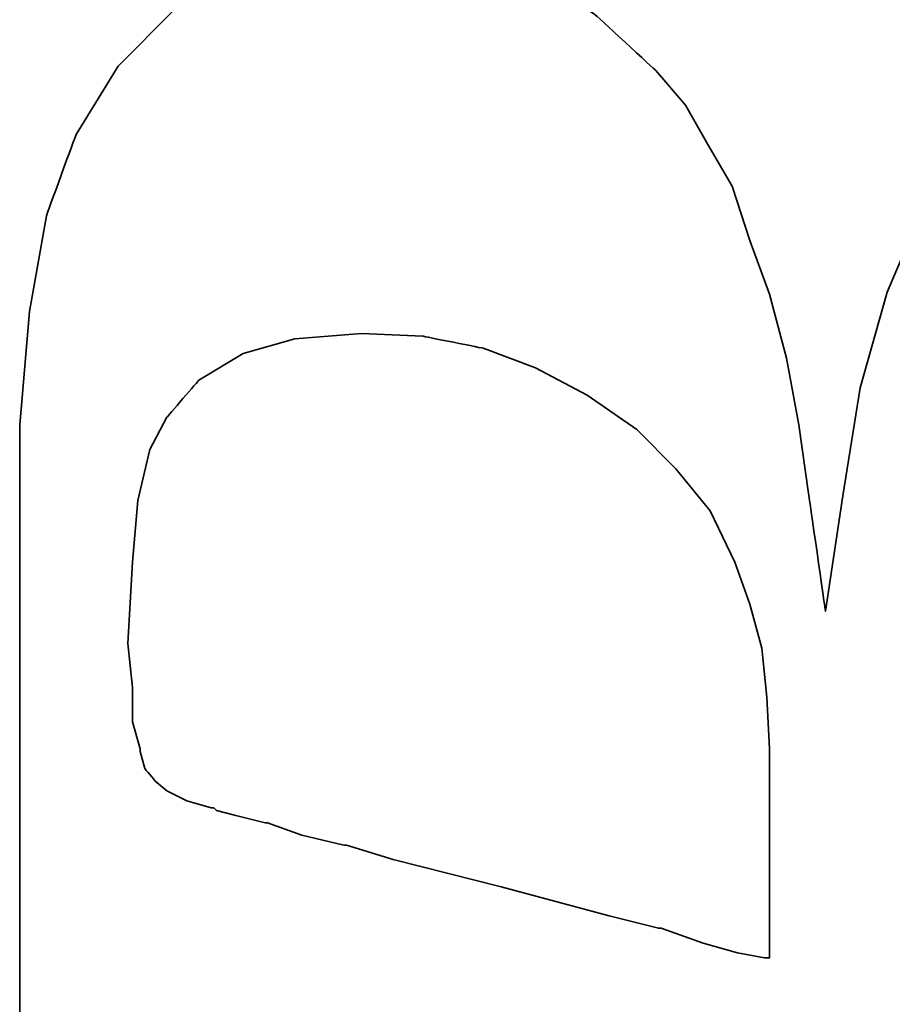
# Model space of a CAD drawing. Header units: millimetres. Extents: x 16.2 to 116, y 28.2 to 93.3.
# Tile 26 of 54: x 101 to 101.8, y 54.8 to 55.7. Entities that reach past the tile are written whole.
import ezdxf

# ---------------------------------------------------------------- set-up
doc = ezdxf.new("R2010")
doc.units = ezdxf.units.MM
doc.layers.add('DIM', color=4, linetype='Continuous')
doc.layers.add('layer 1', color=7, linetype='Continuous')

# ---------------------------------------------------------------- blocks, each defined once
blk = doc.blocks.new('TBI MOTION logo(完整正式版)')
at = {"layer": 'layer 1', "color": 22, "lineweight": 35}
for points, knots in [([(-64.65375, -6.86375), (-64.65375, -6.86375), (-64.84375, -7.29625), (-64.84375, -7.29625), (-64.84375, -7.29625), (-64.84375, -7.29625), (-64.86875, -7.34375), (-64.86875, -7.34375), (-64.86875, -7.34375), (-64.86875, -7.34375), (-64.86875, -7.36875), (-64.86875, -7.36875), (-64.86875, -7.36875), (-64.86875, -7.36875), (-65.15375, -7.65375), (-65.15375, -7.65375), (-65.15375, -7.65375), (-65.15375, -7.65375), (-65.17875, -7.65375), (-65.17875, -7.65375), (-65.17875, -7.65375), (-65.17875, -7.65375), (-65.20375, -7.67875), (-65.20375, -7.67875), (-65.20375, -7.67875), (-65.20375, -7.67875), (-65.58875, -7.87125), (-65.58875, -7.87125), (-65.58875, -7.87125), (-65.58875, -7.87125), (-65.63375, -7.87125), (-65.63375, -7.87125), (-65.63375, -7.87125), (-65.63375, -7.87125), (-65.65875, -7.89375), (-65.65875, -7.89375), (-65.65875, -7.89375), (-65.65875, -7.89375), (-66.09375, -7.94375), (-66.09375, -7.94375), (-66.09375, -7.94375), (-66.09375, -7.94375), (-66.11375, -7.94375), (-66.11375, -7.94375), (-66.11375, -7.94375), (-66.11375, -7.94375), (-66.16375, -7.94375), (-66.16375, -7.94375), (-66.16375, -7.94375), (-66.16375, -7.94375), (-66.30875, -7.94375), (-66.30875, -7.94375), (-66.30875, -7.94375), (-66.30875, -7.94375), (-66.69375, -7.94375), (-66.69375, -7.94375), (-66.69375, -7.94375), (-66.69375, -7.94375), (-67.07375, -7.94375), (-67.07375, -7.94375), (-67.07375, -7.94375), (-67.07375, -7.94375), (-67.12375, -7.94375), (-67.12375, -7.94375), (-67.12375, -7.94375), (-67.12375, -7.94375), (-67.12375, -7.96625), (-67.12375, -7.96625), (-67.12375, -7.96625), (-67.12375, -7.96625), (-67.14875, -7.99125), (-67.14875, -7.99125), (-67.14875, -7.99125), (-67.14875, -7.99125), (-67.24375, -8.34875), (-67.24375, -8.34875), (-67.24375, -8.34875), (-67.24375, -8.34875), (-67.31375, -8.68625), (-67.31375, -8.68625), (-67.31375, -8.68625), (-67.31375, -8.68625), (-67.26875, -8.68625), (-67.26875, -8.68625), (-67.26875, -8.68625), (-67.26875, -8.68625), (-67.07375, -8.68625), (-67.07375, -8.68625), (-67.07375, -8.68625), (-67.07375, -8.68625), (-66.54875, -8.68625), (-66.54875, -8.68625), (-66.54875, -8.68625), (-66.54875, -8.68625), (-65.82625, -8.68625), (-65.82625, -8.68625), (-65.82625, -8.68625), (-65.82625, -8.68625), (-65.01375, -8.68625), (-65.01375, -8.68625), (-65.01375, -8.68625), (-65.01375, -8.68625), (-64.05375, -8.68625), (-64.05375, -8.68625), (-64.05375, -8.68625), (-64.05375, -8.68625), (-62.08375, -8.68625), (-62.08375, -8.68625), (-62.08375, -8.68625), (-62.08375, -8.68625), (-60.06875, -8.68625), (-60.06875, -8.68625), (-60.06875, -8.68625), (-60.06875, -8.68625), (-59.10875, -8.68625), (-59.10875, -8.68625), (-59.10875, -8.68625), (-59.10875, -8.68625), (-58.29375, -8.68625), (-58.29375, -8.68625), (-58.29375, -8.68625), (-58.29375, -8.68625), (-57.57375, -8.68625), (-57.57375, -8.68625), (-57.57375, -8.68625), (-57.57375, -8.68625), (-57.04875, -8.68625), (-57.04875, -8.68625), (-57.04875, -8.68625), (-57.04875, -8.68625), (-56.85375, -8.68625), (-56.85375, -8.68625), (-56.85375, -8.68625), (-56.85375, -8.68625), (-56.70875, -8.68625), (-56.70875, -8.68625), (-56.70875, -8.68625), (-56.70875, -8.68625), (-56.61375, -8.68625), (-56.61375, -8.68625), (-56.61375, -8.68625), (-56.61375, -8.68625), (-56.56875, -8.68625), (-56.56875, -8.68625), (-56.56875, -8.68625), (-56.56875, -8.68625), (-55.65375, -8.63875), (-55.65375, -8.63875), (-55.65375, -8.63875), (-55.65375, -8.63875), (-54.76875, -8.51875), (-54.76875, -8.51875), (-54.76875, -8.51875), (-54.76875, -8.51875), (-53.90375, -8.30375), (-53.90375, -8.30375), (-53.90375, -8.30375), (-53.90375, -8.30375), (-53.08875, -8.03875), (-53.08875, -8.03875), (-53.08875, -8.03875), (-53.08875, -8.03875), (-52.34375, -7.65375), (-52.34375, -7.65375), (-52.34375, -7.65375), (-52.34375, -7.65375), (-51.69875, -7.29625), (-51.69875, -7.29625), (-51.69875, -7.29625), (-51.69875, -7.29625), (-51.21875, -6.91125), (-51.21875, -6.91125), (-51.21875, -6.91125), (-51.21875, -6.91125), (-50.83375, -6.50375), (-50.83375, -6.50375), (-50.83375, -6.50375), (-50.83375, -6.50375), (-50.44875, -5.94875), (-50.44875, -5.94875), (-50.44875, -5.94875), (-50.44875, -5.94875), (-50.13875, -5.30375), (-50.13875, -5.30375), (-50.13875, -5.30375), (-50.13875, -5.30375), (-49.99375, -4.65375), (-49.99375, -4.65375), (-49.99375, -4.65375), (-49.99375, -4.65375), (-49.92375, -3.98375), (-49.92375, -3.98375), (-49.92375, -3.98375), (-49.92375, -3.98375), (-49.99375, -3.19374), (-49.99375, -3.19374), (-49.99375, -3.19374), (-49.99375, -3.19374), (-50.23374, -2.44874), (-50.23374, -2.44874), (-50.23374, -2.44874), (-50.23374, -2.44874), (-50.59375, -1.87374), (-50.59375, -1.87374), (-50.59375, -1.87374), (-50.59375, -1.87374), (-51.09875, -1.31874), (-51.09875, -1.31874), (-51.09875, -1.31874), (-51.09875, -1.31874), (-51.74375, -0.81875), (-51.74375, -0.81875), (-51.74375, -0.81875), (-51.74375, -0.81875), (-52.53875, -0.48125), (-52.53875, -0.48125), (-52.53875, -0.48125), (-52.53875, -0.48125), (-53.47375, -0.21875), (-53.47375, -0.21875), (-53.47375, -0.21875), (-53.47375, -0.21875), (-54.52875, -0.04874), (-54.52875, -0.04874), (-54.52875, -0.04874), (-54.52875, -0.04874), (-55.65375, 0.12125), (-55.65375, 0.12125), (-55.65375, 0.12125), (-55.65375, 0.12125), (-54.50375, 0.28624), (-54.50375, 0.28624), (-54.50375, 0.28624), (-54.50375, 0.28624), (-53.83375, 0.38124), (-53.83375, 0.38124), (-53.83375, 0.38124), (-53.83375, 0.38124), (-53.18375, 0.50125), (-53.18375, 0.50125), (-53.18375, 0.50125), (-53.18375, 0.50125), (-52.55875, 0.66874), (-52.55875, 0.66874), (-52.55875, 0.66874), (-52.55875, 0.66874), (-52.03375, 0.86124), (-52.03375, 0.86124), (-52.03375, 0.86124), (-52.03375, 0.86124), (-51.50374, 1.03124), (-51.50374, 1.03124), (-51.50374, 1.03124), (-51.50374, 1.03124), (-51.09875, 1.27125), (-51.09875, 1.27125), (-51.09875, 1.27125), (-51.09875, 1.27125), (-50.71375, 1.48624), (-50.71375, 1.48624), (-50.71375, 1.48624), (-50.71375, 1.48624), (-50.37625, 1.77625), (-50.37625, 1.77625), (-50.37625, 1.77625), (-50.37625, 1.77625), (-49.82375, 2.37625), (-49.82375, 2.37625), (-49.82375, 2.37625), (-49.82375, 2.37625), (-49.41875, 2.99625), (-49.41875, 2.99625), (-49.41875, 2.99625), (-49.41875, 2.99625), (-49.22375, 3.76625), (-49.22375, 3.76625), (-49.22375, 3.76625), (-49.22375, 3.76625), (-49.15375, 4.50874), (-49.15375, 4.50874), (-49.15375, 4.50874), (-49.15375, 4.50874), (-49.20375, 5.25125), (-49.20375, 5.25125), (-49.20375, 5.25125), (-49.20375, 5.25125), (-49.41875, 5.92625), (-49.41875, 5.92625), (-49.41875, 5.92625), (-49.41875, 5.92625), (-49.77875, 6.47625), (-49.77875, 6.47625), (-49.77875, 6.47625), (-49.77875, 6.47625), (-50.33125, 7.02624), (-50.33125, 7.02624), (-50.33125, 7.02624), (-50.33125, 7.02624), (-51.00125, 7.43625), (-51.00125, 7.43625), (-51.00125, 7.43625), (-51.00125, 7.43625), (-51.79375, 7.72625), (-51.79375, 7.72625), (-51.79375, 7.72625), (-51.79375, 7.72625), (-52.72875, 7.89124), (-52.72875, 7.89124), (-52.72875, 7.89124), (-52.72875, 7.89124), (-53.83375, 7.98625), (-53.83375, 7.98625), (-53.83375, 7.98625), (-53.83375, 7.98625), (-53.92875, 7.98625), (-53.92875, 7.98625), (-53.92875, 7.98625), (-53.92875, 7.98625), (-54.26375, 7.98625), (-54.26375, 7.98625), (-54.26375, 7.98625), (-54.26375, 7.98625), (-54.74375, 7.98625), (-54.74375, 7.98625), (-54.74375, 7.98625), (-54.74375, 7.98625), (-55.36875, 7.98625), (-55.36875, 7.98625), (-55.36875, 7.98625), (-55.36875, 7.98625), (-56.13375, 7.98625), (-56.13375, 7.98625), (-56.13375, 7.98625), (-56.13375, 7.98625), (-56.94875, 7.98625), (-56.94875, 7.98625), (-56.94875, 7.98625), (-56.94875, 7.98625), (-58.77625, 7.98625), (-58.77625, 7.98625), (-58.77625, 7.98625), (-58.77625, 7.98625), (-60.59875, 7.98625), (-60.59875, 7.98625), (-60.59875, 7.98625), (-60.59875, 7.98625), (-61.41375, 7.98625), (-61.41375, 7.98625), (-61.41375, 7.98625), (-61.41375, 7.98625), (-62.17875, 7.98625), (-62.17875, 7.98625), (-62.17875, 7.98625), (-62.17875, 7.98625), (-62.80375, 7.98625), (-62.80375, 7.98625), (-62.80375, 7.98625), (-62.80375, 7.98625), (-63.30625, 7.98625), (-63.30625, 7.98625), (-63.30625, 7.98625), (-63.30625, 7.98625), (-63.57375, 7.98625), (-63.57375, 7.98625), (-63.57375, 7.98625), (-63.57375, 7.98625), (-63.57375, 7.96375), (-63.57375, 7.96375), (-63.57375, 7.96375), (-63.57375, 7.96375), (-63.59875, 7.94125), (-63.59875, 7.94125), (-63.59875, 7.94125), (-63.59875, 7.94125), (-63.69375, 7.55625), (-63.69375, 7.55625), (-63.69375, 7.55625), (-63.69375, 7.55625), (-63.76375, 7.24624), (-63.76375, 7.24624), (-63.76375, 7.24624), (-63.76375, 7.24624), (-63.23875, 7.24624), (-63.23875, 7.24624), (-63.23875, 7.24624), (-63.23875, 7.24624), (-62.75875, 7.24624), (-62.75875, 7.24624), (-62.75875, 7.24624), (-62.75875, 7.24624), (-62.61125, 7.24624), (-62.61125, 7.24624), (-62.61125, 7.24624), (-62.61125, 7.24624), (-62.56625, 7.24624), (-62.56625, 7.24624), (-62.56625, 7.24624), (-62.56625, 7.24624), (-62.22875, 7.24624), (-62.22875, 7.24624), (-62.22875, 7.24624), (-62.22875, 7.24624), (-62.20375, 7.24624), (-62.20375, 7.24624), (-62.20375, 7.24624), (-62.20375, 7.24624), (-62.17875, 7.21875), (-62.17875, 7.21875), (-62.17875, 7.21875), (-62.17875, 7.21875), (-61.96375, 7.17125), (-61.96375, 7.17125), (-61.96375, 7.17125), (-61.96375, 7.17125), (-61.72375, 7.12624), (-61.72375, 7.12624), (-61.72375, 7.12624), (-61.72375, 7.12624), (-61.70375, 7.12624), (-61.70375, 7.12624), (-61.70375, 7.12624), (-61.70375, 7.12624), (-61.55875, 7.07624), (-61.55875, 7.07624), (-61.55875, 7.07624), (-61.55875, 7.07624), (-61.50875, 7.07624), (-61.50875, 7.07624), (-61.50875, 7.07624), (-61.50875, 7.07624), (-61.48375, 7.02624), (-61.48375, 7.02624), (-61.48375, 7.02624), (-61.48375, 7.02624), (-61.31875, 6.83375), (-61.31875, 6.83375), (-61.31875, 6.83375), (-61.31875, 6.83375), (-61.29375, 6.81125), (-61.29375, 6.81125), (-61.29375, 6.81125), (-61.29375, 6.81125), (-61.29375, 6.78625), (-61.29375, 6.78625), (-61.29375, 6.78625), (-61.29375, 6.78625), (-61.19875, 6.50124), (-61.19875, 6.50124), (-61.19875, 6.50124), (-61.19875, 6.50124), (-61.17375, 6.45124), (-61.17375, 6.45124), (-61.17375, 6.45124), (-61.17375, 6.45124), (-61.19875, 6.40625), (-61.19875, 6.40625), (-61.19875, 6.40625), (-61.19875, 6.40625), (-61.26875, 5.99624), (-61.26875, 5.99624), (-61.26875, 5.99624), (-61.26875, 5.99624), (-61.26875, 5.85125), (-61.26875, 5.85125), (-61.26875, 5.85125), (-61.26875, 5.85125), (-61.26875, 5.82625), (-61.26875, 5.82625), (-61.26875, 5.82625), (-61.26875, 5.82625), (-61.29375, 5.80625), (-61.29375, 5.80625), (-61.29375, 5.80625), (-61.29375, 5.80625), (-61.34125, 5.66125), (-61.34125, 5.66125), (-61.34125, 5.66125), (-61.34125, 5.66125), (-61.41375, 5.44625), (-61.41375, 5.44625), (-61.41375, 5.44625), (-61.41375, 5.44625), (-61.48375, 5.15625), (-61.48375, 5.15625), (-61.48375, 5.15625), (-61.48375, 5.15625), (-61.58375, 4.82124), (-61.58375, 4.82124), (-61.58375, 4.82124), (-61.58375, 4.82124), (-61.79875, 4.00375), (-61.79875, 4.00375), (-61.79875, 4.00375), (-61.79875, 4.00375), (-62.05875, 2.99625), (-62.05875, 2.99625), (-62.05875, 2.99625), (-62.05875, 2.99625), (-62.34875, 1.91625), (-62.34875, 1.91625), (-62.34875, 1.91625), (-62.34875, 1.91625), (-62.97375, -0.41124), (-62.97375, -0.41124), (-62.97375, -0.41124), (-62.97375, -0.41124), (-63.59875, -2.75875), (-63.59875, -2.75875), (-63.59875, -2.75875), (-63.59875, -2.75875), (-63.88375, -3.86374), (-63.88375, -3.86374), (-63.88375, -3.86374), (-63.88375, -3.86374), (-64.14875, -4.82374), (-64.14875, -4.82374), (-64.14875, -4.82374), (-64.14875, -4.82374), (-64.36375, -5.64125), (-64.36375, -5.64125), (-64.36375, -5.64125), (-64.36375, -5.64125), (-64.43625, -5.97625), (-64.43625, -5.97625), (-64.43625, -5.97625), (-64.43625, -5.97625), (-64.50875, -6.28625), (-64.50875, -6.28625), (-64.50875, -6.28625), (-64.50875, -6.28625), (-64.50875, -6.30875), (-64.50875, -6.30875), (-64.50875, -6.30875), (-64.50875, -6.30875), (-64.57875, -6.50375), (-64.57875, -6.50375), (-64.57875, -6.50375), (-64.57875, -6.50375), (-64.62875, -6.69625), (-64.62875, -6.69625), (-64.62875, -6.69625), (-64.62875, -6.69625), (-64.62875, -6.76875), (-64.62875, -6.76875), (-64.62875, -6.76875), (-64.62875, -6.76875), (-64.62875, -6.81375), (-64.62875, -6.81375), (-64.62875, -6.81375), (-64.62875, -6.81375), (-64.62875, -6.83875), (-64.62875, -6.83875), (-64.62875, -6.83875), (-64.62875, -6.83875), (-64.65375, -6.86375), (-64.65375, -6.86375)], [0, 0, 0, 0, 0.0071942, 0.0071942, 0.0071942, 0.0071943, 0.0143885, 0.0143885, 0.0143885, 0.0143885, 0.0215827, 0.0215827, 0.0215827, 0.0215827, 0.028777, 0.028777, 0.028777, 0.028777, 0.0359712, 0.0359712, 0.0359712, 0.0359712, 0.0431655, 0.0431655, 0.0431655, 0.0431655, 0.0503597, 0.0503597, 0.0503597, 0.0503597, 0.057554, 0.057554, 0.057554, 0.057554, 0.0647482, 0.0647482, 0.0647482, 0.0647482, 0.0719424, 0.0719424, 0.0719424, 0.0719425, 0.0791367, 0.0791367, 0.0791367, 0.0791367, 0.0863309, 0.0863309, 0.0863309, 0.0863309, 0.0935252, 0.0935252, 0.0935252, 0.0935252, 0.1007194, 0.1007194, 0.1007194, 0.1007194, 0.1079137, 0.1079137, 0.1079137, 0.1079137, 0.1151079, 0.1151079, 0.1151079, 0.1151079, 0.1223022, 0.1223022, 0.1223022, 0.1223022, 0.1294964, 0.1294964, 0.1294964, 0.1294964, 0.1366906, 0.1366906, 0.1366906, 0.1366907, 0.1438849, 0.1438849, 0.1438849, 0.1438849, 0.1510791, 0.1510791, 0.1510791, 0.1510791, 0.1582734, 0.1582734, 0.1582734, 0.1582734, 0.1654676, 0.1654676, 0.1654676, 0.1654676, 0.1726619, 0.1726619, 0.1726619, 0.1726619, 0.1798561, 0.1798561, 0.1798561, 0.1798561, 0.1870504, 0.1870504, 0.1870504, 0.1870504, 0.1942446, 0.1942446, 0.1942446, 0.1942446, 0.2014388, 0.2014388, 0.2014388, 0.2014389, 0.2086331, 0.2086331, 0.2086331, 0.2086331, 0.2158273, 0.2158273, 0.2158273, 0.2158273, 0.2230216, 0.2230216, 0.2230216, 0.2230216, 0.2302158, 0.2302158, 0.2302158, 0.2302158, 0.2374101, 0.2374101, 0.2374101, 0.2374101, 0.2446043, 0.2446043, 0.2446043, 0.2446043, 0.2517986, 0.2517986, 0.2517986, 0.2517986, 0.2589928, 0.2589928, 0.2589928, 0.2589928, 0.2661871, 0.2661871, 0.2661871, 0.2661871, 0.2733813, 0.2733813, 0.2733813, 0.2733813, 0.2805755, 0.2805755, 0.2805755, 0.2805755, 0.2877698, 0.2877698, 0.2877698, 0.2877698, 0.294964, 0.294964, 0.294964, 0.294964, 0.3021583, 0.3021583, 0.3021583, 0.3021583, 0.3093525, 0.3093525, 0.3093525, 0.3093525, 0.3165468, 0.3165468, 0.3165468, 0.3165468, 0.323741, 0.323741, 0.323741, 0.323741, 0.3309353, 0.3309353, 0.3309353, 0.3309353, 0.3381295, 0.3381295, 0.3381295, 0.3381295, 0.3453237, 0.3453237, 0.3453237, 0.3453238, 0.352518, 0.352518, 0.352518, 0.352518, 0.3597122, 0.3597122, 0.3597122, 0.3597122, 0.3669065, 0.3669065, 0.3669065, 0.3669065, 0.3741007, 0.3741007, 0.3741007, 0.3741007, 0.381295, 0.381295, 0.381295, 0.381295, 0.3884892, 0.3884892, 0.3884892, 0.3884892, 0.3956835, 0.3956835, 0.3956835, 0.3956835, 0.4028777, 0.4028777, 0.4028777, 0.4028777, 0.4100719, 0.4100719, 0.4100719, 0.410072, 0.4172662, 0.4172662, 0.4172662, 0.4172662, 0.4244604, 0.4244604, 0.4244604, 0.4244604, 0.4316547, 0.4316547, 0.4316547, 0.4316547, 0.4388489, 0.4388489, 0.4388489, 0.4388489, 0.4460432, 0.4460432, 0.4460432, 0.4460432, 0.4532374, 0.4532374, 0.4532374, 0.4532374, 0.4604317, 0.4604317, 0.4604317, 0.4604317, 0.4676259, 0.4676259, 0.4676259, 0.4676259, 0.4748201, 0.4748201, 0.4748201, 0.4748202, 0.4820144, 0.4820144, 0.4820144, 0.4820144, 0.4892086, 0.4892086, 0.4892086, 0.4892086, 0.4964029, 0.4964029, 0.4964029, 0.4964029, 0.5035971, 0.5035971, 0.5035971, 0.5035971, 0.5107914, 0.5107914, 0.5107914, 0.5107914, 0.5179856, 0.5179856, 0.5179856, 0.5179856, 0.5251799, 0.5251799, 0.5251799, 0.5251799, 0.5323741, 0.5323741, 0.5323741, 0.5323741, 0.5395683, 0.5395683, 0.5395683, 0.5395684, 0.5467626, 0.5467626, 0.5467626, 0.5467626, 0.5539568, 0.5539568, 0.5539568, 0.5539568, 0.5611511, 0.5611511, 0.5611511, 0.5611511, 0.5683453, 0.5683453, 0.5683453, 0.5683453, 0.5755396, 0.5755396, 0.5755396, 0.5755396, 0.5827338, 0.5827338, 0.5827338, 0.5827338, 0.5899281, 0.5899281, 0.5899281, 0.5899281, 0.5971223, 0.5971223, 0.5971223, 0.5971223, 0.6043165, 0.6043165, 0.6043165, 0.6043166, 0.6115108, 0.6115108, 0.6115108, 0.6115108, 0.618705, 0.618705, 0.618705, 0.618705, 0.6258993, 0.6258993, 0.6258993, 0.6258993, 0.6330935, 0.6330935, 0.6330935, 0.6330935, 0.6402878, 0.6402878, 0.6402878, 0.6402878, 0.647482, 0.647482, 0.647482, 0.647482, 0.6546763, 0.6546763, 0.6546763, 0.6546763, 0.6618705, 0.6618705, 0.6618705, 0.6618705, 0.6690647, 0.6690647, 0.6690647, 0.6690648, 0.676259, 0.676259, 0.676259, 0.676259, 0.6834532, 0.6834532, 0.6834532, 0.6834532, 0.6906475, 0.6906475, 0.6906475, 0.6906475, 0.6978417, 0.6978417, 0.6978417, 0.6978417, 0.705036, 0.705036, 0.705036, 0.705036, 0.7122302, 0.7122302, 0.7122302, 0.7122302, 0.7194245, 0.7194245, 0.7194245, 0.7194245, 0.7266187, 0.7266187, 0.7266187, 0.7266187, 0.7338129, 0.7338129, 0.7338129, 0.733813, 0.7410072, 0.7410072, 0.7410072, 0.7410072, 0.7482014, 0.7482014, 0.7482014, 0.7482014, 0.7553957, 0.7553957, 0.7553957, 0.7553957, 0.7625899, 0.7625899, 0.7625899, 0.7625899, 0.7697842, 0.7697842, 0.7697842, 0.7697842, 0.7769784, 0.7769784, 0.7769784, 0.7769784, 0.7841727, 0.7841727, 0.7841727, 0.7841727, 0.7913669, 0.7913669, 0.7913669, 0.7913669, 0.7985612, 0.7985612, 0.7985612, 0.7985612, 0.8057554, 0.8057554, 0.8057554, 0.8057554, 0.8129496, 0.8129496, 0.8129496, 0.8129497, 0.8201439, 0.8201439, 0.8201439, 0.8201439, 0.8273381, 0.8273381, 0.8273381, 0.8273381, 0.8345324, 0.8345324, 0.8345324, 0.8345324, 0.8417266, 0.8417266, 0.8417266, 0.8417266, 0.8489209, 0.8489209, 0.8489209, 0.8489209, 0.8561151, 0.8561151, 0.8561151, 0.8561151, 0.8633094, 0.8633094, 0.8633094, 0.8633094, 0.8705036, 0.8705036, 0.8705036, 0.8705036, 0.8776978, 0.8776978, 0.8776978, 0.8776979, 0.8848921, 0.8848921, 0.8848921, 0.8848921, 0.8920863, 0.8920863, 0.8920863, 0.8920863, 0.8992806, 0.8992806, 0.8992806, 0.8992806, 0.9064748, 0.9064748, 0.9064748, 0.9064748, 0.9136691, 0.9136691, 0.9136691, 0.9136691, 0.9208633, 0.9208633, 0.9208633, 0.9208633, 0.9280576, 0.9280576, 0.9280576, 0.9280576, 0.9352518, 0.9352518, 0.9352518, 0.9352518, 0.942446, 0.942446, 0.942446, 0.9424461, 0.9496403, 0.9496403, 0.9496403, 0.9496403, 0.9568345, 0.9568345, 0.9568345, 0.9568345, 0.9640288, 0.9640288, 0.9640288, 0.9640288, 0.971223, 0.971223, 0.971223, 0.971223, 0.9784173, 0.9784173, 0.9784173, 0.9784173, 0.9856115, 0.9856115, 0.9856115, 0.9856115, 0.9928058, 0.9928058, 0.9928058, 0.9928058, 1, 1, 1, 1]), ([(-57.50375, 6.35625), (-57.50375, 6.35625), (-57.57375, 6.11625), (-57.57375, 6.11625), (-57.57375, 6.11625), (-57.57375, 6.11625), (-57.57375, 6.09125), (-57.57375, 6.09125), (-57.57375, 6.09125), (-57.57375, 6.09125), (-57.59875, 6.06625), (-57.59875, 6.06625), (-57.59875, 6.06625), (-57.59875, 6.06625), (-57.64875, 5.87625), (-57.64875, 5.87625), (-57.64875, 5.87625), (-57.64875, 5.87625), (-57.71875, 5.58875), (-57.71875, 5.58875), (-57.71875, 5.58875), (-57.71875, 5.58875), (-57.71875, 5.56625), (-57.71875, 5.56625), (-57.71875, 5.56625), (-57.71875, 5.56625), (-57.83875, 5.23125), (-57.83875, 5.23125), (-57.83875, 5.23125), (-57.83875, 5.23125), (-57.93625, 4.82124), (-57.93625, 4.82124), (-57.93625, 4.82124), (-57.93625, 4.82124), (-57.93625, 4.79624), (-57.93625, 4.79624), (-57.93625, 4.79624), (-57.93625, 4.79624), (-58.07875, 4.34125), (-58.07875, 4.34125), (-58.07875, 4.34125), (-58.07875, 4.34125), (-58.34375, 3.28625), (-58.34375, 3.28625), (-58.34375, 3.28625), (-58.34375, 3.28625), (-58.62875, 2.23124), (-58.62875, 2.23124), (-58.62875, 2.23124), (-58.62875, 2.23124), (-58.74875, 1.75125), (-58.74875, 1.75125), (-58.74875, 1.75125), (-58.74875, 1.75125), (-58.74875, 1.72625), (-58.74875, 1.72625), (-58.74875, 1.72625), (-58.74875, 1.72625), (-58.89375, 1.31625), (-58.89375, 1.31625), (-58.89375, 1.31625), (-58.89375, 1.31625), (-58.98875, 0.98124), (-58.98875, 0.98124), (-58.98875, 0.98124), (-58.98875, 0.98124), (-59.03875, 0.71625), (-59.03875, 0.71625), (-59.03875, 0.71625), (-59.03875, 0.71625), (-59.03875, 0.66874), (-59.03875, 0.66874), (-59.03875, 0.66874), (-59.03875, 0.66874), (-58.91875, 0.66874), (-58.91875, 0.66874), (-58.91875, 0.66874), (-58.91875, 0.66874), (-58.53375, 0.66874), (-58.53375, 0.66874), (-58.53375, 0.66874), (-58.53375, 0.66874), (-58.10375, 0.66874), (-58.10375, 0.66874), (-58.10375, 0.66874), (-58.10375, 0.66874), (-57.66875, 0.66874), (-57.66875, 0.66874), (-57.66875, 0.66874), (-57.66875, 0.66874), (-57.33375, 0.66874), (-57.33375, 0.66874), (-57.33375, 0.66874), (-57.33375, 0.66874), (-57.09375, 0.66874), (-57.09375, 0.66874), (-57.09375, 0.66874), (-57.09375, 0.66874), (-56.99875, 0.66874), (-56.99875, 0.66874), (-56.99875, 0.66874), (-56.99875, 0.66874), (-56.49375, 0.69374), (-56.49375, 0.69374), (-56.49375, 0.69374), (-56.49375, 0.69374), (-56.01375, 0.74374), (-56.01375, 0.74374), (-56.01375, 0.74374), (-56.01375, 0.74374), (-55.58375, 0.86124), (-55.58375, 0.86124), (-55.58375, 0.86124), (-55.58375, 0.86124), (-55.17375, 1.00624), (-55.17375, 1.00624), (-55.17375, 1.00624), (-55.17375, 1.00624), (-54.67375, 1.24625), (-54.67375, 1.24625), (-54.67375, 1.24625), (-54.67375, 1.24625), (-54.26375, 1.58124), (-54.26375, 1.58124), (-54.26375, 1.58124), (-54.26375, 1.58124), (-53.87875, 1.96374), (-53.87875, 1.96374), (-53.87875, 1.96374), (-53.87875, 1.96374), (-53.54375, 2.44625), (-53.54375, 2.44625), (-53.54375, 2.44625), (-53.54375, 2.44625), (-53.27875, 2.95125), (-53.27875, 2.95125), (-53.27875, 2.95125), (-53.27875, 2.95125), (-53.08875, 3.45124), (-53.08875, 3.45124), (-53.08875, 3.45124), (-53.08875, 3.45124), (-52.96875, 4.05124), (-52.96875, 4.05124), (-52.96875, 4.05124), (-52.96875, 4.05124), (-52.94375, 4.65125), (-52.94375, 4.65125), (-52.94375, 4.65125), (-52.94375, 4.65125), (-52.99375, 5.30125), (-52.99375, 5.30125), (-52.99375, 5.30125), (-52.99375, 5.30125), (-53.13875, 5.80625), (-53.13875, 5.80625), (-53.13875, 5.80625), (-53.13875, 5.80625), (-53.39875, 6.23625), (-53.39875, 6.23625), (-53.39875, 6.23625), (-53.39875, 6.23625), (-53.75875, 6.54875), (-53.75875, 6.54875), (-53.75875, 6.54875), (-53.75875, 6.54875), (-54.07375, 6.71625), (-54.07375, 6.71625), (-54.07375, 6.71625), (-54.07375, 6.71625), (-54.57375, 6.83375), (-54.57375, 6.83375), (-54.57375, 6.83375), (-54.57375, 6.83375), (-55.17375, 6.88625), (-55.17375, 6.88625), (-55.17375, 6.88625), (-55.17375, 6.88625), (-55.96875, 6.93125), (-55.96875, 6.93125), (-55.96875, 6.93125), (-55.96875, 6.93125), (-56.39875, 6.88625), (-56.39875, 6.88625), (-56.39875, 6.88625), (-56.39875, 6.88625), (-56.42125, 6.88625), (-56.42125, 6.88625), (-56.42125, 6.88625), (-56.42125, 6.88625), (-56.73375, 6.88625), (-56.73375, 6.88625), (-56.73375, 6.88625), (-56.73375, 6.88625), (-56.99875, 6.81125), (-56.99875, 6.81125), (-56.99875, 6.81125), (-56.99875, 6.81125), (-57.02375, 6.81125), (-57.02375, 6.81125), (-57.02375, 6.81125), (-57.02375, 6.81125), (-57.18875, 6.76625), (-57.18875, 6.76625), (-57.18875, 6.76625), (-57.18875, 6.76625), (-57.30875, 6.66625), (-57.30875, 6.66625), (-57.30875, 6.66625), (-57.30875, 6.66625), (-57.40875, 6.54875), (-57.40875, 6.54875), (-57.40875, 6.54875), (-57.40875, 6.54875), (-57.50375, 6.35625), (-57.50375, 6.35625)], [0, 0, 0, 0, 0.0185185, 0.0185185, 0.0185185, 0.0185185, 0.037037, 0.037037, 0.037037, 0.037037, 0.0555556, 0.0555556, 0.0555556, 0.0555556, 0.0740741, 0.0740741, 0.0740741, 0.0740741, 0.0925926, 0.0925926, 0.0925926, 0.0925926, 0.1111111, 0.1111111, 0.1111111, 0.1111111, 0.1296296, 0.1296296, 0.1296296, 0.1296296, 0.1481481, 0.1481481, 0.1481481, 0.1481482, 0.1666667, 0.1666667, 0.1666667, 0.1666667, 0.1851852, 0.1851852, 0.1851852, 0.1851852, 0.2037037, 0.2037037, 0.2037037, 0.2037037, 0.2222222, 0.2222222, 0.2222222, 0.2222222, 0.2407407, 0.2407407, 0.2407407, 0.2407408, 0.2592593, 0.2592593, 0.2592593, 0.2592593, 0.2777778, 0.2777778, 0.2777778, 0.2777778, 0.2962963, 0.2962963, 0.2962963, 0.2962963, 0.3148148, 0.3148148, 0.3148148, 0.3148148, 0.3333333, 0.3333333, 0.3333333, 0.3333333, 0.3518519, 0.3518519, 0.3518519, 0.3518519, 0.3703704, 0.3703704, 0.3703704, 0.3703704, 0.3888889, 0.3888889, 0.3888889, 0.3888889, 0.4074074, 0.4074074, 0.4074074, 0.4074074, 0.4259259, 0.4259259, 0.4259259, 0.4259259, 0.4444444, 0.4444444, 0.4444444, 0.4444445, 0.462963, 0.462963, 0.462963, 0.462963, 0.4814815, 0.4814815, 0.4814815, 0.4814815, 0.5, 0.5, 0.5, 0.5, 0.5185185, 0.5185185, 0.5185185, 0.5185185, 0.537037, 0.537037, 0.537037, 0.537037, 0.5555556, 0.5555556, 0.5555556, 0.5555556, 0.5740741, 0.5740741, 0.5740741, 0.5740741, 0.5925926, 0.5925926, 0.5925926, 0.5925926, 0.6111111, 0.6111111, 0.6111111, 0.6111111, 0.6296296, 0.6296296, 0.6296296, 0.6296296, 0.6481481, 0.6481481, 0.6481481, 0.6481482, 0.6666667, 0.6666667, 0.6666667, 0.6666667, 0.6851852, 0.6851852, 0.6851852, 0.6851852, 0.7037037, 0.7037037, 0.7037037, 0.7037037, 0.7222222, 0.7222222, 0.7222222, 0.7222222, 0.7407407, 0.7407407, 0.7407407, 0.7407408, 0.7592593, 0.7592593, 0.7592593, 0.7592593, 0.7777778, 0.7777778, 0.7777778, 0.7777778, 0.7962963, 0.7962963, 0.7962963, 0.7962963, 0.8148148, 0.8148148, 0.8148148, 0.8148148, 0.8333333, 0.8333333, 0.8333333, 0.8333333, 0.8518519, 0.8518519, 0.8518519, 0.8518519, 0.8703704, 0.8703704, 0.8703704, 0.8703704, 0.8888889, 0.8888889, 0.8888889, 0.8888889, 0.9074074, 0.9074074, 0.9074074, 0.9074074, 0.9259259, 0.9259259, 0.9259259, 0.9259259, 0.9444444, 0.9444444, 0.9444444, 0.9444445, 0.962963, 0.962963, 0.962963, 0.962963, 0.9814815, 0.9814815, 0.9814815, 0.9814815, 1, 1, 1, 1])]:
    blk.add_open_spline(points, degree=3, knots=knots, dxfattribs=at)

msp = doc.modelspace()

# ---------------------------------------------------------------- block references
at = {"layer": 'DIM', "color": 7, "xscale": 0.0907909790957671, "yscale": 0.0907909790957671, "zscale": 0.0907909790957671, "rotation": 90}
msp.add_blockref('TBI MOTION logo(完整正式版)', (101.72948, 60.23752), dxfattribs=at)

doc.saveas('drawing.dxf')
